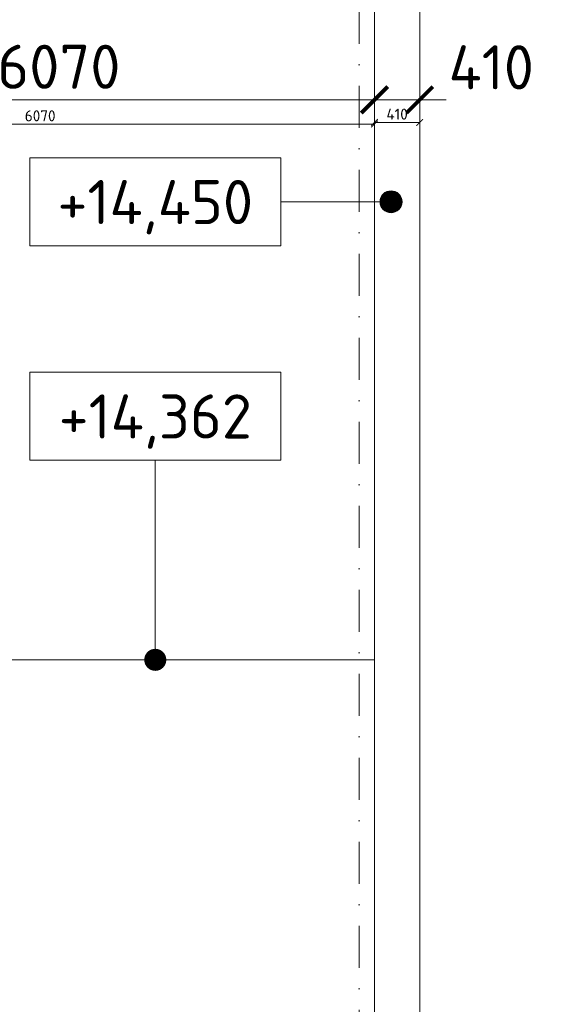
# Model space of a CAD drawing. Header units: millimetres. Extents: x -916886 to 3713765, y -2985421 to 1675785.
# Tile 154 of 256: x 147469 to 152204, y 183175 to 192107. Entities that reach past the tile are written whole.
import ezdxf
from ezdxf.enums import TextEntityAlignment as Align

# ---------------------------------------------------------------- set-up
doc = ezdxf.new("R2010")
doc.units = ezdxf.units.MM
doc.linetypes.add('CENTERX2', pattern=[101.6, 63.5, -12.7, 12.7, -12.7])
doc.linetypes.add('DASHDOT', pattern=[25.4, 12.7, -6.35, 0, -6.35])
doc.layers.get('Defpoints').update_dxf_attribs({"color": 8})
for name, color, linetype, lineweight in [('A99_N_kce-pohl', 1, 'Continuous', 9), ('A99_N_koty-200', 5, 'Continuous', 5), ('A99_N_koty-200 @ 200', 5, 'Continuous', 5), ('A99_N_koty-200 @ 50 (2)', 5, 'Continuous', 5), ('A99_N_koty-vysk', 160, 'Continuous', 9), ('A99_S_kce-pohl', 7, 'Continuous', 5), ('A99_S_osy', 1, 'CENTERX2', 5)]:
    doc.layers.add(name, color=color, linetype=linetype, lineweight=lineweight)
doc.styles.add('A99_kota', font='isocpeur.ttf', dxfattribs={"height": 2})
doc.dimstyles.new('A99_kota_200 new', dxfattribs={"dimscale": 200, "dimtxt": 2, "dimasz": 1.2, "dimexe": 0.5, "dimexo": 1.5, "dimgap": 0.5, "dimtad": 1, "dimdec": 0, "dimzin": 3, "dimdsep": 46, "dimtxsty": 'A99_kota', "dimblk": 'ARCHTICK', "dimcen": 2.5, "dimazin": 2, "dimtfac": 0.75, "dimtdec": 0, "dimtix": 1, "dimtmove": 2, "dimatfit": 0, "dimfxl": 0, "dimtolj": 1, "dimtzin": 0, "dimlwd": 5, "dimlwe": 5, "dimarcsym": 0})

# ---------------------------------------------------------------- blocks, each defined once
blk = doc.blocks.new('_ArchTick')
at = {"color": 0, "linetype": 'ByBlock', "const_width": 0.15}
blk.add_lwpolyline([(-0.5, -0.5), (0.5, 0.5)], dxfattribs=at)
blk = doc.blocks.new('*D3005')
at = {"layer": 'A99_N_koty-200', "color": 0, "linetype": 'Continuous', "lineweight": 5, "transparency": 16777216}
for p, q in [((144620, 190580), (144620, 191480)), ((150690, 191380), (150690, 191480)), ((144620, 191380), (150690, 191380))]:
    blk.add_line(p, q, dxfattribs=at)
at = {"layer": 'Defpoints', "color": 0, "linetype": 'Continuous', "lineweight": 0, "transparency": 16777216}
for p in [(150690, 191380), (150690, 191175), (144620, 189255)]:
    blk.add_point(p, dxfattribs=at)
at = {"layer": 'A99_N_koty-200', "color": 0, "linetype": 'Continuous', "lineweight": 5, "transparency": 16777216, "xscale": 240, "yscale": 240, "zscale": 240, "rotation": 180}
blk.add_blockref('_ArchTick', (144620, 191380), dxfattribs=at)
at = {"layer": 'A99_N_koty-200', "color": 0, "linetype": 'Continuous', "lineweight": 5, "transparency": 16777216, "xscale": 240, "yscale": 240, "zscale": 240}
blk.add_blockref('_ArchTick', (150690, 191380), dxfattribs=at)
at = {"layer": 'A99_N_koty-200', "color": 0, "linetype": 'Continuous', "transparency": 16777216, "insert": (147825, 191680), "char_height": 400, "attachment_point": 5, "style": 'A99_kota'}
blk.add_mtext('\\A1;6070', dxfattribs=at)
blk = doc.blocks.new('*D3006')
at = {"layer": 'A99_N_koty-200', "color": 0, "linetype": 'Continuous', "lineweight": 5, "transparency": 16777216}
for p, q in [((144620, 190960), (144620, 191185)), ((144620, 191160), (150690, 191160)), ((150690, 191160), (150690, 191135))]:
    blk.add_line(p, q, dxfattribs=at)
at = {"layer": 'Defpoints', "color": 0, "linetype": 'Continuous', "lineweight": 0, "transparency": 16777216}
for p in [(150690, 191175), (150690, 191160), (144620, 189255)]:
    blk.add_point(p, dxfattribs=at)
at = {"layer": 'A99_N_koty-200', "color": 0, "linetype": 'Continuous', "lineweight": 5, "transparency": 16777216, "xscale": 60, "yscale": 60, "zscale": 60, "rotation": 180}
blk.add_blockref('_ArchTick', (144620, 191160), dxfattribs=at)
at = {"layer": 'A99_N_koty-200', "color": 0, "linetype": 'Continuous', "lineweight": 5, "transparency": 16777216, "xscale": 60, "yscale": 60, "zscale": 60}
blk.add_blockref('_ArchTick', (150690, 191160), dxfattribs=at)
at = {"layer": 'A99_N_koty-200', "color": 0, "linetype": 'Continuous', "transparency": 16777216, "insert": (147655, 191235), "char_height": 100, "attachment_point": 5, "style": 'A99_kota'}
blk.add_mtext('\\A1;6070', dxfattribs=at)
blk = doc.blocks.new('*D3008')
at = {"layer": 'A99_N_koty-200', "color": 0, "linetype": 'Continuous', "lineweight": 5, "transparency": 16777216}
for p, q in [((150690, 191380), (150690, 191480)), ((151100, 191380), (151100, 191480)), ((150690, 191380), (150450, 191380)), ((151100, 191380), (150690, 191380)), ((151100, 191380), (151340, 191380))]:
    blk.add_line(p, q, dxfattribs=at)
at = {"layer": 'Defpoints', "color": 0, "linetype": 'Continuous', "lineweight": 0, "transparency": 16777216}
for p in [(150690, 191380), (150690, 191380), (151100, 191145)]:
    blk.add_point(p, dxfattribs=at)
at = {"layer": 'A99_N_koty-200', "color": 0, "linetype": 'Continuous', "lineweight": 5, "transparency": 16777216, "xscale": 240, "yscale": 240, "zscale": 240}
blk.add_blockref('_ArchTick', (150690, 191380), dxfattribs=at)
at = {"layer": 'A99_N_koty-200', "color": 0, "linetype": 'Continuous', "lineweight": 5, "transparency": 16777216, "xscale": 240, "yscale": 240, "zscale": 240, "rotation": 180}
blk.add_blockref('_ArchTick', (151100, 191380), dxfattribs=at)
at = {"layer": 'A99_N_koty-200', "color": 0, "linetype": 'Continuous', "transparency": 16777216, "insert": (151750, 191675), "char_height": 400, "attachment_point": 5, "style": 'A99_kota'}
blk.add_mtext('\\A1;410', dxfattribs=at)
blk = doc.blocks.new('*D3009')
at = {"layer": 'A99_N_koty-200', "color": 0, "linetype": 'Continuous', "lineweight": 5, "transparency": 16777216}
for p, q in [((150690, 191305), (150690, 191150)), ((151100, 191175), (150690, 191175)), ((151100, 191175), (151100, 191200))]:
    blk.add_line(p, q, dxfattribs=at)
at = {"layer": 'Defpoints', "color": 0, "linetype": 'Continuous', "lineweight": 0, "transparency": 16777216}
for p in [(150690, 191380), (150690, 191175), (151100, 191145)]:
    blk.add_point(p, dxfattribs=at)
at = {"layer": 'A99_N_koty-200', "color": 0, "linetype": 'Continuous', "lineweight": 5, "transparency": 16777216, "xscale": 60, "yscale": 60, "zscale": 60, "rotation": 180}
blk.add_blockref('_ArchTick', (150690, 191175), dxfattribs=at)
at = {"layer": 'A99_N_koty-200', "color": 0, "linetype": 'Continuous', "lineweight": 5, "transparency": 16777216, "xscale": 60, "yscale": 60, "zscale": 60}
blk.add_blockref('_ArchTick', (151100, 191175), dxfattribs=at)
at = {"layer": 'A99_N_koty-200', "color": 0, "linetype": 'Continuous', "transparency": 16777216, "insert": (150895, 191250), "char_height": 100, "attachment_point": 5, "style": 'A99_kota'}
blk.add_mtext('\\A1;410', dxfattribs=at)
blk = doc.blocks.new('*U47')
at = {"color": 0, "linetype": 'ByBlock'}
blk.add_line((0, -2), (-5, -2), dxfattribs=at)
blk.add_lwpolyline([(0, -4), (11.4, -4), (11.4, 0), (0, 0)], close=True, dxfattribs=at)
at = {"color": 0, "linetype": 'ByBlock', "ltscale": 200, "const_width": 0.5}
blk.add_lwpolyline([(-5.25, -2, -1), (-4.75, -2, -1)], format="xyb", close=True, dxfattribs=at)
at = {"color": 0, "linetype": 'ByBlock'}
blk.add_circle((-5, -2), 0.5, dxfattribs=at)
at = {"color": 0, "linetype": 'ByBlock', "style": 'A99_kota'}
for tag, p in [('VYSKA', (5.7, -2.241)), ('VYSKA_POPIS1', (5.7, -6.041)), ('VYSKA_POPIS2', (5.9, -9.541)), ('VYSKA_POPIS3', (5.9, -13.041))]:
    blk.add_attdef(tag, text='', height=2, dxfattribs=at).set_placement(p, align=Align.MIDDLE)
blk = doc.blocks.new('*U48')
at = {"color": 0, "linetype": 'ByBlock'}
blk.add_line((5.7, -4), (5.7, -13.05), dxfattribs=at)
blk.add_lwpolyline([(0, -4), (11.4, -4), (11.4, 0), (0, 0)], close=True, dxfattribs=at)
at = {"color": 0, "linetype": 'ByBlock', "ltscale": 200, "const_width": 0.5}
blk.add_lwpolyline([(5.7, -13.3, -1), (5.7, -12.8, -1)], format="xyb", close=True, dxfattribs=at)
at = {"color": 0, "linetype": 'ByBlock', "style": 'A99_kota'}
for tag, p in [('VYSKA', (5.7, -2.241)), ('VYSKA_POPIS1', (5.7, -6.041)), ('VYSKA_POPIS2', (5.9, -9.541)), ('VYSKA_POPIS3', (5.9, -13.041))]:
    blk.add_attdef(tag, text='', height=2, dxfattribs=at).set_placement(p, align=Align.MIDDLE)
blk = doc.blocks.new('*U4724')
at = {"layer": 'A99_N_koty-200 @ 200', "linetype": 'Continuous'}
dim = blk.add_linear_dim(base=(150690, 191380), p1=(144620, 189255), p2=(150690, 191175), dimstyle='A99_kota_200 new', override={"dimscale": 200, "dimtix": 1, "dimtofl": 1, "dimtmove": 2, "dimatfit": 0}, dxfattribs=at)
dim.commit()
dim.dimension.update_dxf_attribs({"geometry": '*D3005', "text_midpoint": (147825, 191680), "dimtype": 128})
at = {"layer": 'A99_N_koty-200 @ 50 (2)', "linetype": 'Continuous'}
dim = blk.add_linear_dim(base=(150690, 191160), p1=(144620, 189255), p2=(150690, 191175), dimstyle='A99_kota_200 new', override={"dimscale": 50, "dimtix": 1, "dimtofl": 1, "dimtmove": 2, "dimatfit": 0}, dxfattribs=at)
dim.commit()
dim.dimension.update_dxf_attribs({"geometry": '*D3006', "text_midpoint": (147655, 191235)})
blk = doc.blocks.new('*U4725')
at = {"layer": 'A99_N_koty-200 @ 200', "linetype": 'Continuous'}
dim = blk.add_linear_dim(base=(150690, 191380), p1=(151100, 191145), p2=(150690, 191380), angle=180, dimstyle='A99_kota_200 new', override={"dimscale": 200, "dimtix": 1, "dimtofl": 1, "dimtmove": 2, "dimatfit": 0}, dxfattribs=at)
dim.commit()
dim.dimension.update_dxf_attribs({"geometry": '*D3008', "text_midpoint": (151750, 191675), "dimtype": 128})
at = {"layer": 'A99_N_koty-200 @ 50 (2)', "linetype": 'Continuous'}
dim = blk.add_linear_dim(base=(150690, 191175), p1=(151100, 191145), p2=(150690, 191380), angle=180, dimstyle='A99_kota_200 new', override={"dimscale": 50, "dimtix": 1, "dimtofl": 1, "dimtmove": 2, "dimatfit": 0}, dxfattribs=at)
dim.commit()
dim.dimension.update_dxf_attribs({"geometry": '*D3009', "text_midpoint": (150895, 191250)})

msp = doc.modelspace()

# ---------------------------------------------------------------- linework, layer by layer
at = {"layer": 'A99_N_kce-pohl', "linetype": 'Continuous', "lineweight": 9}
for points in [[(151100, 176350), (151100, 214320)], [(150690, 177180), (150690, 214020)], [(150690, 186300), (144760, 186300)]]:
    msp.add_lwpolyline(points, dxfattribs=at)
at = {"layer": 'A99_S_kce-pohl', "linetype": 'Continuous', "ltscale": 25}
msp.add_line((151100, 198450), (151100, 177450), dxfattribs=at)
at = {"layer": 'A99_S_osy', "linetype": 'DASHDOT', "lineweight": 5, "ltscale": 30}
msp.add_lwpolyline([(150550, 264669.7), (150550, 146890)], dxfattribs=at)

# ---------------------------------------------------------------- block references
at = {"layer": 'A99_N_koty-200', "color": 4, "linetype": 'Continuous', "lineweight": 0}
for name in ['*U4724', '*U4725']:
    msp.add_blockref(name, (0, 0), dxfattribs=at)
at = {"layer": 'A99_N_koty-vysk'}
ref = msp.add_blockref('*U47', (149840, 190855), dxfattribs=dict(at, xscale=-200, yscale=200, zscale=200))
ref.add_attrib('VYSKA', '+14,450', dxfattribs={"layer": '0', "color": 0, "linetype": 'ByBlock', "height": 400, "style": 'A99_kota'}).set_placement((148700, 190406.8), align=Align.MIDDLE)
ref = msp.add_blockref('*U48', (149840, 188910), dxfattribs=dict(at, xscale=-200, yscale=200, zscale=200))
ref.add_attrib('VYSKA', '+14,362', dxfattribs={"layer": '0', "color": 0, "linetype": 'ByBlock', "height": 400, "style": 'A99_kota'}).set_placement((148700, 188461.8), align=Align.MIDDLE)

doc.saveas('drawing.dxf')
